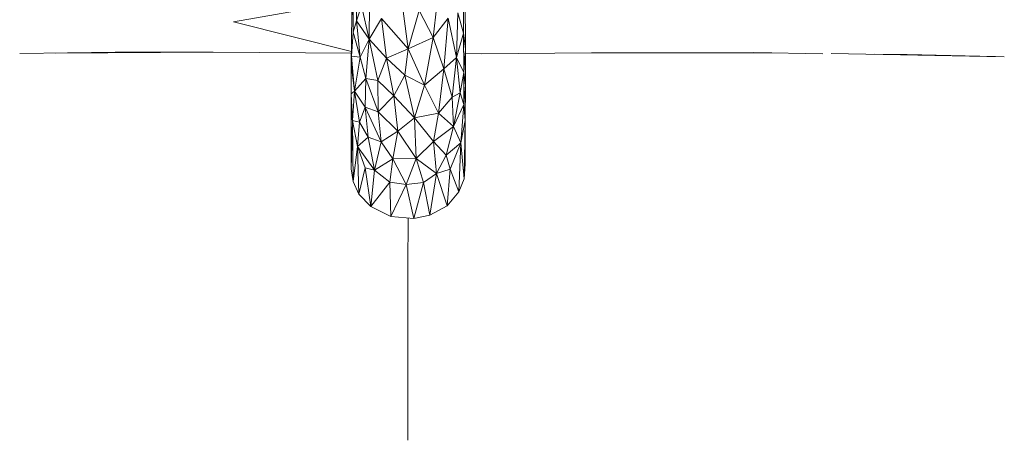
# Model space of a CAD drawing. Header units: millimetres. Extents: x -63554 to 200, y -19084 to 40052.
# Tile 120 of 120: x -50059 to -49868, y 35532 to 35613. Entities that reach past the tile are written whole.
import ezdxf

# ---------------------------------------------------------------- set-up
doc = ezdxf.new("R2010")
doc.units = ezdxf.units.MM
doc.header["$MEASUREMENT"] = 0
doc.layers.add('New_SA- santehnika', color=7, linetype='Continuous')
doc.layers.add('New_SA- santehnika_Pen_No__101', color=252, linetype='Continuous', lineweight=13)

# ---------------------------------------------------------------- blocks, each defined once
blk = doc.blocks.new('DURAVIT_234880-DuraSquare-sink(1)[276]_1', base_point=(-50100.3, 35768.56))
at = {"layer": 'New_SA- santehnika_Pen_No__101', "color": 252, "linetype": 'Continuous', "lineweight": 13}
for p, q in [((-49994.25, 35679.75), (-49994.33, 35605.82)), ((-49994.25, 35679.75), (-49994.33, 35605.82)), ((-49994.06, 35610.45), (-49994.25, 35679.75)), ((-49994.06, 35610.45), (-49994.25, 35679.75)), ((-49993.67, 35679.39), (-49994.06, 35610.45)), ((-49993.67, 35679.39), (-49994.06, 35610.45)), ((-49993.4, 35612.63), (-49993.67, 35679.39)), ((-49993.4, 35612.63), (-49993.67, 35679.39)), ((-49972.7, 35610.21), (-49972.95, 35679.38)), ((-49972.7, 35610.21), (-49972.95, 35679.38)), ((-49972.38, 35679.69), (-49972.7, 35610.21)), ((-49972.38, 35679.69), (-49972.7, 35610.21)), ((-49972.34, 35607.21), (-49972.38, 35679.69)), ((-49972.34, 35607.21), (-49972.38, 35679.69)), ((-49992.68, 35678.8), (-49993.4, 35612.63)), ((-49992.68, 35678.8), (-49993.4, 35612.63)), ((-50017.17, 35612.4), (-49994.32, 35616.41)), ((-50017.17, 35612.4), (-49994.32, 35616.41)), ((-49992.4, 35615.5), (-49993.4, 35612.63)), ((-49992.4, 35615.5), (-49993.4, 35612.63)), ((-49990.96, 35609.05), (-49992.4, 35615.5)), ((-49990.96, 35609.05), (-49992.4, 35615.5)), ((-49990.85, 35615.96), (-49990.96, 35609.05)), ((-49990.85, 35615.96), (-49990.96, 35609.05)), ((-49983.43, 35607.22), (-49984.37, 35614.47)), ((-49983.43, 35607.22), (-49984.37, 35614.47)), ((-49981.27, 35614.61), (-49983.43, 35607.22)), ((-49981.27, 35614.61), (-49983.43, 35607.22)), ((-49978.59, 35609.39), (-49981.27, 35614.61)), ((-49978.59, 35609.39), (-49981.27, 35614.61)), ((-49977.83, 35615.61), (-49978.59, 35609.39)), ((-49977.83, 35615.61), (-49978.59, 35609.39)), ((-49993.4, 35612.63), (-49994.06, 35610.45)), ((-49993.4, 35612.63), (-49994.06, 35610.45)), ((-49990.96, 35609.05), (-49993.4, 35612.63)), ((-49992.7, 35605.61), (-49993.4, 35612.63)), ((-49990.96, 35609.05), (-49993.4, 35612.63)), ((-49992.7, 35605.61), (-49993.4, 35612.63)), ((-49988.57, 35613.05), (-49990.96, 35609.05)), ((-49988.57, 35613.05), (-49990.96, 35609.05)), ((-49983.43, 35607.22), (-49988.57, 35613.05)), ((-49987.56, 35605.37), (-49988.57, 35613.05)), ((-49983.43, 35607.22), (-49988.57, 35613.05)), ((-49987.56, 35605.37), (-49988.57, 35613.05)), ((-49975.65, 35613.14), (-49978.59, 35609.39)), ((-49975.65, 35613.14), (-49978.59, 35609.39)), ((-49975.65, 35613.14), (-49976.5, 35603.35)), ((-49975.65, 35613.14), (-49976.5, 35603.35)), ((-49974.02, 35605.52), (-49975.65, 35613.14)), ((-49974.02, 35605.52), (-49975.65, 35613.14)), ((-49973.79, 35614.16), (-49974.02, 35605.52)), ((-49973.79, 35614.16), (-49974.02, 35605.52)), ((-49972.7, 35610.21), (-49973.79, 35614.16)), ((-49972.7, 35610.21), (-49973.79, 35614.16)), ((-49994.38, 35606.7), (-50017.17, 35612.4)), ((-49994.38, 35606.7), (-50017.17, 35612.4)), ((-49994.33, 35608.79), (-49994.43, 35604.2)), ((-49994.33, 35608.79), (-49994.43, 35604.2)), ((-49994.06, 35610.45), (-49994.33, 35605.82)), ((-49994.06, 35610.45), (-49994.33, 35605.82)), ((-49992.7, 35605.61), (-49994.06, 35610.45)), ((-49992.7, 35605.61), (-49994.06, 35610.45)), ((-49990.96, 35609.05), (-49992.7, 35605.61)), ((-49990.96, 35609.05), (-49992.7, 35605.61)), ((-49990.96, 35609.05), (-49991.6, 35601.46)), ((-49990.96, 35609.05), (-49991.6, 35601.46)), ((-49987.56, 35605.37), (-49990.96, 35609.05)), ((-49989.25, 35601.08), (-49990.96, 35609.05)), ((-49987.56, 35605.37), (-49990.96, 35609.05)), ((-49989.25, 35601.08), (-49990.96, 35609.05)), ((-49978.59, 35609.39), (-49983.43, 35607.22)), ((-49978.59, 35609.39), (-49983.43, 35607.22)), ((-49978.59, 35609.39), (-49980.27, 35600.16)), ((-49978.59, 35609.39), (-49980.27, 35600.16)), ((-49976.5, 35603.35), (-49978.59, 35609.39)), ((-49976.5, 35603.35), (-49978.59, 35609.39)), ((-49972.7, 35610.21), (-49974.02, 35605.52)), ((-49972.7, 35610.21), (-49974.02, 35605.52)), ((-49972.34, 35607.21), (-49972.7, 35610.21)), ((-49972.65, 35602.64), (-49972.7, 35610.21)), ((-49972.34, 35607.21), (-49972.7, 35610.21)), ((-49972.65, 35602.64), (-49972.7, 35610.21)), ((-49983.43, 35607.22), (-49987.56, 35605.37)), ((-49983.43, 35607.22), (-49987.56, 35605.37)), ((-49983.43, 35607.22), (-49984.04, 35602.09)), ((-49983.43, 35607.22), (-49984.04, 35602.09)), ((-49980.27, 35600.16), (-49983.43, 35607.22)), ((-49980.27, 35600.16), (-49983.43, 35607.22)), ((-49972.34, 35607.21), (-49972.65, 35602.64)), ((-49972.34, 35607.21), (-49972.65, 35602.64)), ((-49972.33, 35600.18), (-49972.34, 35607.21)), ((-49972.33, 35600.18), (-49972.34, 35607.21)), ((-50040.03, 35606.54), (-50058.52, 35606.31)), ((-50040.03, 35606.54), (-50058.52, 35606.31)), ((-50051.68, 35606.39), (-50021.11, 35606.54)), ((-50051.68, 35606.39), (-50021.11, 35606.54)), ((-50021.11, 35606.54), (-50040.03, 35606.54)), ((-50021.11, 35606.54), (-50040.03, 35606.54)), ((-50021.11, 35606.54), (-49994.38, 35606.4)), ((-50021.11, 35606.54), (-49994.38, 35606.4)), ((-49994.33, 35605.82), (-49994.43, 35604.2)), ((-49994.33, 35605.82), (-49994.43, 35604.2)), ((-49992.7, 35605.61), (-49994.33, 35605.82)), ((-49993.8, 35599), (-49994.33, 35605.82)), ((-49992.7, 35605.61), (-49994.33, 35605.82)), ((-49993.8, 35599), (-49994.33, 35605.82)), ((-49992.7, 35605.61), (-49993.8, 35599)), ((-49992.7, 35605.61), (-49993.8, 35599)), ((-49991.6, 35601.46), (-49992.7, 35605.61)), ((-49991.6, 35601.46), (-49992.7, 35605.61)), ((-49987.56, 35605.37), (-49989.25, 35601.08)), ((-49987.56, 35605.37), (-49989.25, 35601.08)), ((-49984.04, 35602.09), (-49987.56, 35605.37)), ((-49986.16, 35598.09), (-49987.56, 35605.37)), ((-49984.04, 35602.09), (-49987.56, 35605.37)), ((-49986.16, 35598.09), (-49987.56, 35605.37)), ((-49974.02, 35605.52), (-49976.5, 35603.35)), ((-49974.02, 35605.52), (-49976.5, 35603.35)), ((-49974.02, 35605.52), (-49974.91, 35597.88)), ((-49974.02, 35605.52), (-49974.91, 35597.88)), ((-49972.65, 35602.64), (-49974.02, 35605.52)), ((-49973.32, 35598.71), (-49974.02, 35605.52)), ((-49972.65, 35602.64), (-49974.02, 35605.52)), ((-49973.32, 35598.71), (-49974.02, 35605.52)), ((-49972.34, 35606.29), (-49969.21, 35606.27)), ((-49972.34, 35606.29), (-49969.21, 35606.27)), ((-49969.21, 35606.27), (-49947.98, 35606.46)), ((-49969.21, 35606.27), (-49947.98, 35606.46)), ((-49947.98, 35606.46), (-49913.07, 35606.45)), ((-49947.98, 35606.46), (-49913.07, 35606.45)), ((-49916.55, 35606.52), (-49926.75, 35606.45)), ((-49916.55, 35606.52), (-49926.75, 35606.45)), ((-49903.2, 35606.25), (-49916.55, 35606.52)), ((-49903.2, 35606.25), (-49916.55, 35606.52)), ((-49901.58, 35606.33), (-49868.13, 35605.68)), ((-49901.58, 35606.33), (-49868.13, 35605.68)), ((-49886.89, 35606.12), (-49893.25, 35606.17)), ((-49886.89, 35606.12), (-49893.25, 35606.17)), ((-49872.84, 35605.79), (-49886.89, 35606.12)), ((-49872.84, 35605.79), (-49886.89, 35606.12)), ((-49869.83, 35605.71), (-49872.84, 35605.79)), ((-49869.83, 35605.71), (-49872.84, 35605.79)), ((-49993.8, 35599), (-49994.43, 35604.2)), ((-49994.41, 35598.48), (-49994.43, 35604.2)), ((-49993.8, 35599), (-49994.43, 35604.2)), ((-49994.41, 35598.48), (-49994.43, 35604.2)), ((-49976.5, 35603.35), (-49980.27, 35600.16)), ((-49976.5, 35603.35), (-49980.27, 35600.16)), ((-49976.5, 35603.35), (-49977.52, 35594.78)), ((-49976.5, 35603.35), (-49977.52, 35594.78)), ((-49974.91, 35597.88), (-49976.5, 35603.35)), ((-49974.91, 35597.88), (-49976.5, 35603.35)), ((-49991.6, 35601.46), (-49993.8, 35599)), ((-49991.6, 35601.46), (-49993.8, 35599)), ((-49991.6, 35601.46), (-49991.72, 35595.95)), ((-49991.6, 35601.46), (-49991.72, 35595.95)), ((-49989.2, 35595.04), (-49991.6, 35601.46)), ((-49989.25, 35601.08), (-49991.6, 35601.46)), ((-49989.2, 35595.04), (-49991.6, 35601.46)), ((-49989.25, 35601.08), (-49991.6, 35601.46)), ((-49984.04, 35602.09), (-49986.16, 35598.09)), ((-49984.04, 35602.09), (-49986.16, 35598.09)), ((-49980.27, 35600.16), (-49984.04, 35602.09)), ((-49982.15, 35593.84), (-49984.04, 35602.09)), ((-49980.27, 35600.16), (-49984.04, 35602.09)), ((-49982.15, 35593.84), (-49984.04, 35602.09)), ((-49972.65, 35602.64), (-49973.32, 35598.71)), ((-49972.65, 35602.64), (-49973.32, 35598.71)), ((-49972.33, 35600.18), (-49972.65, 35602.64)), ((-49972.61, 35596.43), (-49972.65, 35602.64)), ((-49972.33, 35600.18), (-49972.65, 35602.64)), ((-49972.61, 35596.43), (-49972.65, 35602.64)), ((-49986.16, 35598.09), (-49989.25, 35601.08)), ((-49989.2, 35595.04), (-49989.25, 35601.08)), ((-49986.16, 35598.09), (-49989.25, 35601.08)), ((-49989.2, 35595.04), (-49989.25, 35601.08)), ((-49980.27, 35600.16), (-49982.15, 35593.84)), ((-49980.27, 35600.16), (-49982.15, 35593.84)), ((-49977.52, 35594.78), (-49980.27, 35600.16)), ((-49977.52, 35594.78), (-49980.27, 35600.16)), ((-49972.33, 35600.18), (-49972.61, 35596.43)), ((-49972.33, 35600.18), (-49972.61, 35596.43)), ((-49972.33, 35600.18), (-49972.35, 35593.33)), ((-49972.33, 35600.18), (-49972.35, 35593.33)), ((-49993.8, 35599), (-49994.41, 35598.48)), ((-49993.8, 35599), (-49994.41, 35598.48)), ((-49994.14, 35593.33), (-49994.41, 35598.48)), ((-49994.4, 35594.27), (-49994.41, 35598.48)), ((-49994.14, 35593.33), (-49994.41, 35598.48)), ((-49994.4, 35594.27), (-49994.41, 35598.48)), ((-49993.8, 35599), (-49994.14, 35593.33)), ((-49993.8, 35599), (-49994.14, 35593.33)), ((-49991.72, 35595.95), (-49993.8, 35599)), ((-49992.82, 35593.02), (-49993.8, 35599)), ((-49991.72, 35595.95), (-49993.8, 35599)), ((-49992.82, 35593.02), (-49993.8, 35599)), ((-49986.16, 35598.09), (-49989.2, 35595.04)), ((-49986.16, 35598.09), (-49989.2, 35595.04)), ((-49982.15, 35593.84), (-49986.16, 35598.09)), ((-49985.37, 35591.3), (-49986.16, 35598.09)), ((-49982.15, 35593.84), (-49986.16, 35598.09)), ((-49985.37, 35591.3), (-49986.16, 35598.09)), ((-49974.91, 35597.88), (-49977.52, 35594.78)), ((-49974.91, 35597.88), (-49977.52, 35594.78)), ((-49973.32, 35598.71), (-49974.91, 35597.88)), ((-49973.32, 35598.71), (-49974.91, 35597.88)), ((-49974.63, 35592.22), (-49974.91, 35597.88)), ((-49974.63, 35592.22), (-49974.91, 35597.88)), ((-49973.32, 35598.71), (-49974.63, 35592.22)), ((-49973.32, 35598.71), (-49974.63, 35592.22)), ((-49972.61, 35596.43), (-49973.32, 35598.71)), ((-49972.61, 35596.43), (-49973.32, 35598.71)), ((-49991.72, 35595.95), (-49992.82, 35593.02)), ((-49991.72, 35595.95), (-49992.82, 35593.02)), ((-49988.65, 35589.2), (-49991.72, 35595.95)), ((-49989.2, 35595.04), (-49991.72, 35595.95)), ((-49991.13, 35590.14), (-49991.72, 35595.95)), ((-49988.65, 35589.2), (-49991.72, 35595.95)), ((-49989.2, 35595.04), (-49991.72, 35595.95)), ((-49991.13, 35590.14), (-49991.72, 35595.95)), ((-49972.61, 35596.43), (-49974.63, 35592.22)), ((-49972.61, 35596.43), (-49974.63, 35592.22)), ((-49972.61, 35596.43), (-49973.24, 35589.06)), ((-49972.61, 35596.43), (-49973.24, 35589.06)), ((-49972.35, 35593.33), (-49972.61, 35596.43)), ((-49972.35, 35593.33), (-49972.61, 35596.43)), ((-49994.41, 35583.98), (-49994.4, 35594.27)), ((-49994.41, 35583.98), (-49994.4, 35594.27)), ((-49994.14, 35593.33), (-49994.4, 35594.27)), ((-49994.14, 35593.33), (-49994.4, 35594.27)), ((-49985.37, 35591.3), (-49989.2, 35595.04)), ((-49988.65, 35589.2), (-49989.2, 35595.04)), ((-49985.37, 35591.3), (-49989.2, 35595.04)), ((-49988.65, 35589.2), (-49989.2, 35595.04)), ((-49982.15, 35593.84), (-49985.37, 35591.3)), ((-49982.15, 35593.84), (-49985.37, 35591.3)), ((-49977.52, 35594.78), (-49982.15, 35593.84)), ((-49977.52, 35594.78), (-49982.15, 35593.84)), ((-49978.52, 35589.27), (-49982.15, 35593.84)), ((-49981.83, 35585.98), (-49982.15, 35593.84)), ((-49978.52, 35589.27), (-49982.15, 35593.84)), ((-49981.83, 35585.98), (-49982.15, 35593.84)), ((-49977.52, 35594.78), (-49978.52, 35589.27)), ((-49977.52, 35594.78), (-49978.52, 35589.27)), ((-49974.63, 35592.22), (-49977.52, 35594.78)), ((-49974.63, 35592.22), (-49977.52, 35594.78)), ((-49994.14, 35593.33), (-49994.41, 35583.98)), ((-49994.14, 35593.33), (-49994.41, 35583.98)), ((-49992.82, 35593.02), (-49994.14, 35593.33)), ((-49993.21, 35588.33), (-49994.14, 35593.33)), ((-49994.05, 35581.58), (-49994.14, 35593.33)), ((-49992.82, 35593.02), (-49994.14, 35593.33)), ((-49993.21, 35588.33), (-49994.14, 35593.33)), ((-49994.05, 35581.58), (-49994.14, 35593.33)), ((-49992.82, 35593.02), (-49993.21, 35588.33)), ((-49992.82, 35593.02), (-49993.21, 35588.33)), ((-49991.13, 35590.14), (-49992.82, 35593.02)), ((-49991.13, 35590.14), (-49992.82, 35593.02)), ((-49974.63, 35592.22), (-49978.52, 35589.27)), ((-49974.63, 35592.22), (-49978.52, 35589.27)), ((-49974.63, 35592.22), (-49976.05, 35586.68)), ((-49974.63, 35592.22), (-49976.05, 35586.68)), ((-49973.24, 35589.06), (-49974.63, 35592.22)), ((-49973.24, 35589.06), (-49974.63, 35592.22)), ((-49972.35, 35593.33), (-49973.24, 35589.06)), ((-49972.35, 35593.33), (-49973.24, 35589.06)), ((-49972.35, 35593.33), (-49972.56, 35582.06)), ((-49972.35, 35593.33), (-49972.56, 35582.06)), ((-49972.35, 35593.33), (-49972.39, 35585)), ((-49972.35, 35593.33), (-49972.39, 35585)), ((-49991.13, 35590.14), (-49993.21, 35588.33)), ((-49991.13, 35590.14), (-49993.21, 35588.33)), ((-49988.65, 35589.2), (-49991.13, 35590.14)), ((-49989.89, 35583.75), (-49991.13, 35590.14)), ((-49988.65, 35589.2), (-49991.13, 35590.14)), ((-49989.89, 35583.75), (-49991.13, 35590.14)), ((-49985.37, 35591.3), (-49988.65, 35589.2)), ((-49985.37, 35591.3), (-49988.65, 35589.2)), ((-49985.37, 35591.3), (-49986.38, 35585.91)), ((-49985.37, 35591.3), (-49986.38, 35585.91)), ((-49981.83, 35585.98), (-49985.37, 35591.3)), ((-49981.83, 35585.98), (-49985.37, 35591.3)), ((-49993.21, 35588.33), (-49994.05, 35581.58)), ((-49993.21, 35588.33), (-49994.05, 35581.58)), ((-49989.89, 35583.75), (-49993.21, 35588.33)), ((-49991.69, 35584.21), (-49993.21, 35588.33)), ((-49992.93, 35579.14), (-49993.21, 35588.33)), ((-49989.89, 35583.75), (-49993.21, 35588.33)), ((-49991.69, 35584.21), (-49993.21, 35588.33)), ((-49992.93, 35579.14), (-49993.21, 35588.33)), ((-49988.65, 35589.2), (-49989.89, 35583.75)), ((-49988.65, 35589.2), (-49989.89, 35583.75)), ((-49986.38, 35585.91), (-49988.65, 35589.2)), ((-49986.38, 35585.91), (-49988.65, 35589.2)), ((-49978.52, 35589.27), (-49981.83, 35585.98)), ((-49978.52, 35589.27), (-49981.83, 35585.98)), ((-49976.05, 35586.68), (-49978.52, 35589.27)), ((-49977.94, 35583.1), (-49978.52, 35589.27)), ((-49976.05, 35586.68), (-49978.52, 35589.27)), ((-49977.94, 35583.1), (-49978.52, 35589.27)), ((-49973.24, 35589.06), (-49976.05, 35586.68)), ((-49973.24, 35589.06), (-49976.05, 35586.68)), ((-49973.24, 35589.06), (-49975.27, 35583.96)), ((-49973.24, 35589.06), (-49975.27, 35583.96)), ((-49973.24, 35589.06), (-49973.57, 35579.54)), ((-49973.24, 35589.06), (-49973.57, 35579.54)), ((-49972.56, 35582.06), (-49973.24, 35589.06)), ((-49972.56, 35582.06), (-49973.24, 35589.06)), ((-49986.38, 35585.91), (-49989.89, 35583.75)), ((-49986.38, 35585.91), (-49989.89, 35583.75)), ((-49986.38, 35585.91), (-49986.97, 35581.4)), ((-49986.38, 35585.91), (-49986.97, 35581.4)), ((-49981.83, 35585.98), (-49986.38, 35585.91)), ((-49981.83, 35585.98), (-49986.38, 35585.91)), ((-49983.76, 35580.96), (-49986.38, 35585.91)), ((-49983.76, 35580.96), (-49986.38, 35585.91)), ((-49981.83, 35585.98), (-49983.76, 35580.96)), ((-49981.83, 35585.98), (-49983.76, 35580.96)), ((-49977.94, 35583.1), (-49981.83, 35585.98)), ((-49980.44, 35581.38), (-49981.83, 35585.98)), ((-49977.94, 35583.1), (-49981.83, 35585.98)), ((-49980.44, 35581.38), (-49981.83, 35585.98)), ((-49976.05, 35586.68), (-49977.94, 35583.1)), ((-49976.05, 35586.68), (-49977.94, 35583.1)), ((-49975.27, 35583.96), (-49976.05, 35586.68)), ((-49975.27, 35583.96), (-49976.05, 35586.68)), ((-49994.05, 35581.58), (-49994.41, 35583.98)), ((-49994.05, 35581.58), (-49994.41, 35583.98)), ((-49991.69, 35584.21), (-49992.93, 35579.14)), ((-49991.69, 35584.21), (-49992.93, 35579.14)), ((-49989.89, 35583.75), (-49991.69, 35584.21)), ((-49990.63, 35576.7), (-49991.69, 35584.21)), ((-49989.89, 35583.75), (-49991.69, 35584.21)), ((-49990.63, 35576.7), (-49991.69, 35584.21)), ((-49972.39, 35585), (-49972.56, 35582.06)), ((-49972.39, 35585), (-49972.56, 35582.06)), ((-49989.89, 35583.75), (-49990.63, 35576.7)), ((-49989.89, 35583.75), (-49990.63, 35576.7)), ((-49986.97, 35581.4), (-49989.89, 35583.75)), ((-49986.97, 35581.4), (-49989.89, 35583.75)), ((-49977.94, 35583.1), (-49980.44, 35581.38)), ((-49977.94, 35583.1), (-49980.44, 35581.38)), ((-49977.94, 35583.1), (-49979.21, 35575.08)), ((-49977.94, 35583.1), (-49979.21, 35575.08)), ((-49975.27, 35583.96), (-49977.94, 35583.1)), ((-49975.27, 35583.96), (-49977.94, 35583.1)), ((-49975.88, 35576.85), (-49977.94, 35583.1)), ((-49975.88, 35576.85), (-49977.94, 35583.1)), ((-49975.27, 35583.96), (-49975.88, 35576.85)), ((-49975.27, 35583.96), (-49975.88, 35576.85)), ((-49973.57, 35579.54), (-49975.27, 35583.96)), ((-49973.57, 35579.54), (-49975.27, 35583.96)), ((-49992.93, 35579.14), (-49994.05, 35581.58)), ((-49992.93, 35579.14), (-49994.05, 35581.58)), ((-49986.97, 35581.4), (-49990.63, 35576.7)), ((-49986.97, 35581.4), (-49990.63, 35576.7)), ((-49983.76, 35580.96), (-49986.97, 35581.4)), ((-49986.78, 35574.77), (-49986.97, 35581.4)), ((-49983.76, 35580.96), (-49986.97, 35581.4)), ((-49986.78, 35574.77), (-49986.97, 35581.4)), ((-49983.76, 35580.96), (-49986.78, 35574.77)), ((-49983.76, 35580.96), (-49986.78, 35574.77)), ((-49980.44, 35581.38), (-49983.76, 35580.96)), ((-49980.44, 35581.38), (-49983.76, 35580.96)), ((-49982.3, 35574.42), (-49983.76, 35580.96)), ((-49982.3, 35574.42), (-49983.76, 35580.96)), ((-49980.44, 35581.38), (-49982.3, 35574.42)), ((-49980.44, 35581.38), (-49982.3, 35574.42)), ((-49979.21, 35575.08), (-49980.44, 35581.38)), ((-49979.21, 35575.08), (-49980.44, 35581.38)), ((-49972.56, 35582.06), (-49973.57, 35579.54)), ((-49972.56, 35582.06), (-49973.57, 35579.54)), ((-49990.63, 35576.7), (-49992.93, 35579.14)), ((-49990.63, 35576.7), (-49992.93, 35579.14)), ((-49973.57, 35579.54), (-49975.88, 35576.85)), ((-49973.57, 35579.54), (-49975.88, 35576.85)), ((-49986.78, 35574.77), (-49990.63, 35576.7)), ((-49986.78, 35574.77), (-49990.63, 35576.7)), ((-49975.88, 35576.85), (-49979.21, 35575.08)), ((-49975.88, 35576.85), (-49979.21, 35575.08)), ((-49982.3, 35574.42), (-49986.78, 35574.77)), ((-49982.3, 35574.42), (-49986.78, 35574.77)), ((-49983.44, 35565.11), (-49983.43, 35574.51)), ((-49983.44, 35565.11), (-49983.43, 35574.51)), ((-49979.21, 35575.08), (-49982.3, 35574.42)), ((-49979.21, 35575.08), (-49982.3, 35574.42)), ((-49983.44, 35554.14), (-49983.44, 35565.11)), ((-49983.44, 35554.14), (-49983.44, 35565.11)), ((-49983.45, 35542.95), (-49983.44, 35554.14)), ((-49983.45, 35542.95), (-49983.44, 35554.14)), ((-49983.46, 35531.55), (-49983.45, 35542.95)), ((-49983.46, 35531.55), (-49983.45, 35542.95))]:
    blk.add_line(p, q, dxfattribs=at)

msp = doc.modelspace()

# ---------------------------------------------------------------- block references
at = {"layer": 'New_SA- santehnika', "color": 252, "linetype": 'Continuous', "lineweight": 13}
msp.add_blockref('DURAVIT_234880-DuraSquare-sink(1)[276]_1', (-50100.3, 35768.56), dxfattribs=at)

doc.saveas('drawing.dxf')
